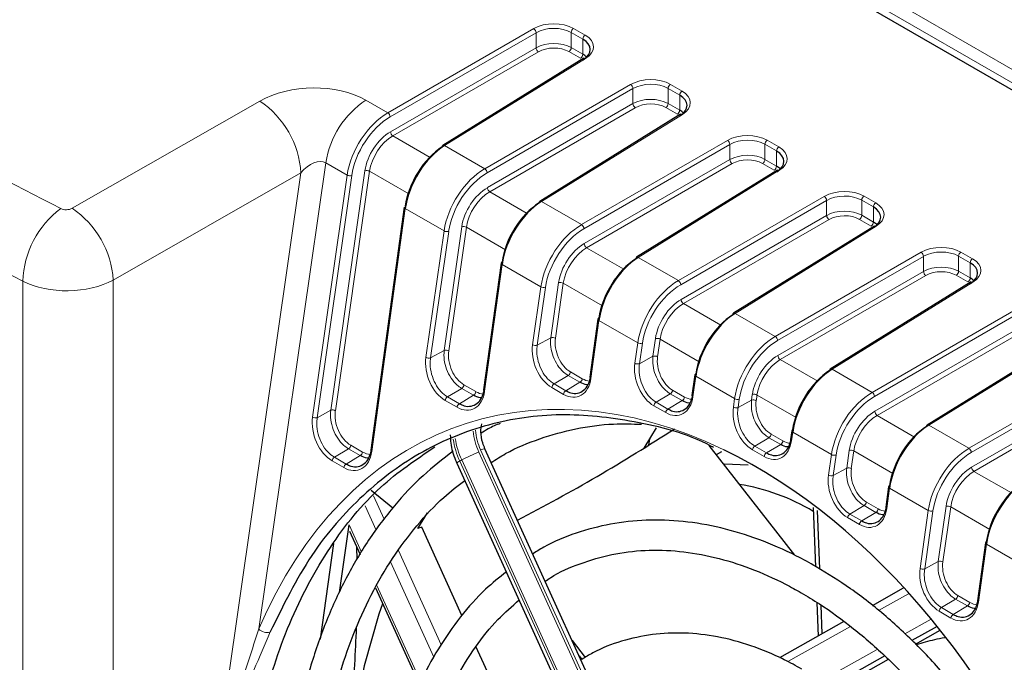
# Paper-space layout 'Blatt4' of a CAD drawing. Header units: millimetres. Extents: x 5 to 418, y 2 to 292.
# Tile 43 of 58: x 117 to 140, y 206 to 221. Entities that reach past the tile are written whole.
import ezdxf

# ---------------------------------------------------------------- set-up
doc = ezdxf.new("R2010")
doc.units = ezdxf.units.MM

psp = doc.layouts.new('Blatt4')

# ---------------------------------------------------------------- linework, layer by layer
at = {"color": 7, "linetype": 'Continuous', "lineweight": 18}
for p, q in [((129.687, 226.156), (151.96, 213.298)), ((151.821, 213.055), (129.407, 225.994)), ((125.669, 218.805), (129.163, 220.822)), ((129.22, 220.724), (125.726, 218.707)), ((129.22, 220.364), (129.22, 220.724)), ((130.061, 220.367), (130.061, 220.729)), ((130.339, 220.569), (130.061, 220.729)), ((130.117, 220.826), (130.394, 220.666)), ((130.339, 220.207), (130.339, 220.569)), ((125.733, 218.352), (129.22, 220.364)), ((129.277, 220.266), (125.79, 218.254)), ((130.283, 220.11), (130.005, 220.27)), ((130.061, 220.367), (130.339, 220.207)), ((130.403, 220.106), (127.029, 218.02)), ((127.989, 217.466), (131.483, 219.483)), ((131.539, 219.385), (128.045, 217.368)), ((131.539, 219.025), (131.539, 219.385)), ((132.38, 219.028), (132.38, 219.39)), ((132.658, 219.23), (132.38, 219.39)), ((132.436, 219.487), (132.714, 219.327)), ((118.108, 216.519), (122.602, 219.086)), ((125.143, 219.108), (125.669, 218.805)), ((132.658, 218.868), (132.658, 219.23)), ((128.053, 217.013), (131.539, 219.025)), ((131.596, 218.927), (128.109, 216.915)), ((132.603, 218.771), (132.325, 218.931)), ((132.38, 219.028), (132.658, 218.868)), ((132.722, 218.767), (129.348, 216.681)), ((125.79, 218.254), (126.687, 217.736)), ((130.308, 216.127), (133.802, 218.144)), ((134.755, 218.149), (135.033, 217.988)), ((127.029, 218.02), (127.989, 217.466)), ((133.859, 218.046), (130.365, 216.029)), ((133.859, 217.686), (133.859, 218.046)), ((134.7, 217.69), (134.7, 218.051)), ((134.977, 217.891), (134.7, 218.051)), ((134.977, 217.529), (134.977, 217.891)), ((130.372, 215.674), (133.859, 217.686)), ((134.7, 217.69), (134.977, 217.529)), ((124.185, 217.611), (122.58, 206.445)), ((124.696, 217.316), (124.185, 217.611)), ((124.301, 211.685), (125.121, 217.416)), ((125.232, 217.404), (124.413, 211.672)), ((126.169, 216.863), (125.232, 217.404)), ((133.915, 217.589), (130.429, 215.576)), ((135.041, 217.428), (131.667, 215.342)), ((134.922, 217.432), (134.644, 217.592)), ((123.587, 217.369), (119.093, 214.801)), ((121.474, 202.674), (123.587, 217.369)), ((123.867, 211.517), (124.696, 217.316)), ((124.807, 217.304), (123.978, 211.504)), ((128.109, 216.915), (129.006, 216.397)), ((129.348, 216.681), (130.308, 216.127)), ((132.627, 214.788), (136.121, 216.805)), ((136.178, 216.707), (132.684, 214.69)), ((136.178, 216.348), (136.178, 216.707)), ((137.019, 216.351), (137.019, 216.712)), ((137.297, 216.552), (137.019, 216.712)), ((137.075, 216.81), (137.352, 216.649)), ((126.087, 216.514), (125.286, 210.697)), ((127.015, 215.977), (126.087, 216.514)), ((137.297, 216.19), (137.297, 216.552)), ((132.691, 214.335), (136.178, 216.348)), ((136.234, 216.25), (132.748, 214.237)), ((137.241, 216.093), (136.963, 216.253)), ((137.019, 216.351), (137.297, 216.19)), ((126.582, 212.949), (127.015, 215.977)), ((127.017, 213.117), (127.44, 216.078)), ((127.552, 216.065), (127.128, 213.105)), ((128.489, 215.524), (127.552, 216.065)), ((137.361, 216.089), (133.986, 214.003)), ((127.127, 215.965), (126.694, 212.937)), ((130.429, 215.576), (131.325, 215.058)), ((131.667, 215.342), (132.627, 214.788)), ((134.947, 213.449), (138.441, 215.466)), ((138.497, 215.368), (135.003, 213.351)), ((138.497, 215.009), (138.497, 215.368)), ((139.338, 215.012), (139.338, 215.373)), ((139.616, 215.213), (139.338, 215.373)), ((139.394, 215.471), (139.672, 215.31)), ((128.406, 215.175), (127.988, 212.138)), ((129.335, 214.639), (128.406, 215.175)), ((139.616, 214.851), (139.616, 215.213)), ((119.093, 214.801), (119.093, 201.36)), ((135.011, 212.996), (138.497, 215.009)), ((138.554, 214.911), (135.067, 212.898)), ((139.56, 214.754), (139.283, 214.914)), ((139.338, 215.012), (139.616, 214.851)), ((116.928, 201.336), (116.928, 214.774)), ((129.136, 213.251), (129.335, 214.639)), ((129.446, 214.626), (129.248, 213.239)), ((129.571, 213.419), (129.76, 214.739)), ((129.871, 214.726), (129.682, 213.407)), ((130.808, 214.185), (129.871, 214.726)), ((139.68, 214.751), (136.306, 212.664)), ((132.748, 214.237), (133.645, 213.719)), ((137.266, 212.11), (140.76, 214.127)), ((133.986, 214.003), (134.947, 213.449)), ((140.817, 214.029), (137.322, 212.012)), ((130.725, 213.836), (130.534, 212.445)), ((131.654, 213.3), (130.725, 213.836)), ((137.33, 211.657), (140.817, 213.67)), ((129.248, 213.239), (129.571, 213.419)), ((132.018, 212.977), (132.079, 213.4)), ((132.19, 213.387), (132.13, 212.965)), ((133.127, 212.846), (132.19, 213.387)), ((140.873, 213.572), (137.387, 211.559)), ((141.999, 213.412), (138.625, 211.325)), ((131.584, 212.809), (131.654, 213.3)), ((131.765, 213.287), (131.695, 212.797)), ((126.694, 212.937), (127.017, 213.117)), ((131.695, 212.797), (132.018, 212.977)), ((135.067, 212.898), (135.964, 212.38)), ((139.585, 210.771), (143.079, 212.788)), ((143.136, 212.69), (139.642, 210.673)), ((129.65, 212.313), (129.989, 212.515)), ((130.271, 212.352), (129.989, 212.515)), ((130.043, 212.601), (130.326, 212.438)), ((133.045, 212.497), (132.977, 212.005)), ((133.973, 211.961), (133.045, 212.497)), ((136.306, 212.664), (137.266, 212.11)), ((127.099, 212.003), (127.438, 212.206)), ((127.721, 212.042), (127.438, 212.206)), ((127.493, 212.291), (127.776, 212.128)), ((129.878, 212.064), (129.595, 212.227)), ((129.65, 212.313), (129.933, 212.15)), ((129.933, 212.15), (130.271, 212.352)), ((139.649, 210.318), (143.136, 212.331)), ((143.192, 212.233), (139.706, 210.22)), ((127.099, 212.003), (127.382, 211.84)), ((127.382, 211.84), (127.721, 212.042)), ((132.095, 211.874), (132.434, 212.077)), ((132.717, 211.914), (132.434, 212.077)), ((132.489, 212.162), (132.772, 211.999)), ((134.379, 211.925), (134.398, 212.061)), ((134.51, 212.048), (134.49, 211.912)), ((135.447, 211.507), (134.51, 212.048)), ((127.327, 211.754), (127.044, 211.918)), ((132.324, 211.626), (132.041, 211.789)), ((132.095, 211.874), (132.378, 211.711)), ((132.378, 211.711), (132.717, 211.914)), ((133.944, 211.757), (133.973, 211.961)), ((134.084, 211.948), (134.055, 211.745)), ((134.055, 211.745), (134.379, 211.925)), ((123.978, 211.504), (124.301, 211.685)), ((137.387, 211.559), (138.283, 211.041)), ((138.625, 211.325), (139.585, 210.771)), ((134.455, 210.824), (134.794, 211.026)), ((135.077, 210.863), (134.794, 211.026)), ((134.849, 211.112), (135.132, 210.948)), ((135.364, 211.158), (135.336, 210.954)), ((136.292, 210.622), (135.364, 211.158)), ((124.783, 210.846), (125.066, 210.683)), ((134.455, 210.824), (134.738, 210.66)), ((134.738, 210.66), (135.077, 210.863)), ((124.389, 210.558), (124.728, 210.761)), ((124.389, 210.558), (124.672, 210.395)), ((124.672, 210.395), (125.011, 210.597)), ((125.011, 210.597), (124.728, 210.761)), ((127.85, 210.682), (132.715, 199.978)), ((132.771, 199.999), (127.892, 210.733)), ((134.683, 210.575), (134.4, 210.738)), ((136.222, 210.131), (136.292, 210.622)), ((136.404, 210.609), (136.334, 210.119)), ((136.657, 210.299), (136.718, 210.722)), ((136.829, 210.71), (136.768, 210.287)), ((137.766, 210.169), (136.829, 210.71)), ((124.617, 210.309), (124.334, 210.473)), ((127.439, 210.494), (127.392, 210.467)), ((127.392, 210.467), (132.257, 199.763)), ((132.304, 199.79), (127.439, 210.494)), ((136.334, 210.119), (136.657, 210.299)), ((139.706, 210.22), (140.603, 209.702)), ((125.328, 209.634), (125.584, 209.071)), ((137.683, 209.819), (137.615, 209.327)), ((138.612, 209.283), (137.683, 209.819)), ((125.391, 208.813), (125.127, 209.394)), ((136.734, 209.197), (137.073, 209.399)), ((137.356, 209.236), (137.073, 209.399)), ((137.128, 209.485), (137.41, 209.321)), ((138.848, 208.064), (139.037, 209.383)), ((139.148, 209.371), (138.959, 208.051)), ((140.085, 208.83), (139.148, 209.371)), ((136.734, 209.197), (137.017, 209.033)), ((137.017, 209.033), (137.356, 209.236)), ((138.413, 207.896), (138.612, 209.283)), ((138.723, 209.27), (138.525, 207.883)), ((124.742, 208.943), (125.041, 208.286)), ((136.962, 208.948), (136.679, 209.111)), ((140.003, 208.48), (139.811, 207.089)), ((140.931, 207.944), (140.003, 208.48)), ((125.924, 208.323), (126.949, 206.068)), ((126.774, 205.769), (125.736, 208.053)), ((138.525, 207.883), (138.848, 208.064)), ((125.405, 207.484), (126.457, 205.17)), ((138.139, 207.289), (137.42, 206.885)), ((138.927, 206.957), (139.266, 207.16)), ((139.549, 206.996), (139.266, 207.16)), ((139.321, 207.245), (139.603, 207.082)), ((139.155, 206.708), (138.872, 206.872)), ((138.927, 206.957), (139.21, 206.794)), ((139.21, 206.794), (139.549, 206.996)), ((138.047, 206.326), (138.683, 206.684)), ((136.748, 206.507), (135.248, 205.664)), ((136.032, 205.193), (137.39, 205.957))]:
    psp.add_line(p, q, dxfattribs=at)
at = {"color": 7, "linetype": 'Continuous', "lineweight": 25}
for p, q in [((154.802, 211.162), (129.258, 225.908)), ((130.362, 220.11), (126.987, 218.023)), ((132.681, 218.771), (129.307, 216.684)), ((135, 217.432), (131.626, 215.345)), ((126.063, 216.545), (125.262, 210.729)), ((137.32, 216.093), (133.945, 214.006)), ((128.382, 215.206), (127.964, 212.17)), ((139.639, 214.754), (136.265, 212.668)), ((130.702, 213.867), (130.51, 212.476)), ((141.958, 213.415), (138.584, 211.329)), ((133.021, 212.529), (132.953, 212.037)), ((135.34, 211.19), (135.312, 210.985)), ((131.934, 210.995), (131.912, 210.844)), ((133.357, 210.838), (135.404, 208.214)), ((132.874, 200.026), (127.996, 210.76)), ((133.661, 210.689), (133.532, 210.614)), ((127.324, 210.418), (132.189, 199.714)), ((137.66, 209.851), (137.592, 209.359)), ((125.786, 209.339), (125.27, 209.761)), ((126.613, 209.223), (126.384, 208.849)), ((135.854, 209.356), (135.91, 207.93)), ((135.952, 209.281), (136.006, 207.886)), ((124.512, 207.315), (124.742, 208.943)), ((124.754, 208.791), (125.009, 208.231)), ((126.482, 208.886), (126.384, 208.849)), ((127.444, 206.77), (126.482, 208.886)), ((124.372, 208.491), (124.048, 206.2)), ((139.979, 208.512), (139.787, 207.121)), ((124.936, 208.108), (124.929, 208.405)), ((125.373, 207.429), (126.426, 205.111)), ((138.012, 207.421), (137.269, 207.003)), ((135.943, 207.083), (135.974, 206.275)), ((136.04, 207.019), (136.066, 206.327)), ((136.59, 206.621), (135.051, 205.756)), ((138.823, 206.508), (138.217, 206.167)), ((138.305, 206.084), (138.892, 206.415)), ((130.082, 206.17), (130.399, 205.763)), ((128.663, 204.087), (127.781, 206.027)), ((130.248, 205.805), (130.318, 205.714)), ((137.567, 205.802), (136.231, 205.051)), ((136.335, 204.977), (137.655, 205.719))]:
    psp.add_line(p, q, dxfattribs=at)
at = {"color": 7, "linetype": 'Continuous', "lineweight": 18, "flags": 128}
for points in [[(126.087, 216.514), (126.077, 216.52), (126.069, 216.527), (126.065, 216.535), (126.063, 216.542), (126.063, 216.545)], [(128.406, 215.175), (128.396, 215.181), (128.389, 215.188), (128.384, 215.196), (128.382, 215.203), (128.382, 215.206)], [(130.725, 213.836), (130.715, 213.842), (130.708, 213.85), (130.703, 213.857), (130.702, 213.864), (130.702, 213.867)], [(130.534, 212.445), (130.524, 212.451), (130.516, 212.459), (130.512, 212.466), (130.51, 212.473), (130.51, 212.476)], [(133.045, 212.497), (133.035, 212.503), (133.027, 212.511), (133.023, 212.518), (133.021, 212.526), (133.021, 212.529)], [(127.988, 212.138), (127.978, 212.145), (127.971, 212.152), (127.966, 212.159), (127.964, 212.167), (127.964, 212.17)], [(132.977, 212.005), (132.967, 212.011), (132.96, 212.019), (132.955, 212.026), (132.953, 212.034), (132.953, 212.037)], [(135.364, 211.158), (135.354, 211.165), (135.347, 211.172), (135.342, 211.179), (135.34, 211.187), (135.34, 211.19)], [(135.336, 210.954), (135.326, 210.96), (135.318, 210.967), (135.314, 210.975), (135.312, 210.982), (135.312, 210.985)], [(125.286, 210.697), (125.276, 210.704), (125.269, 210.711), (125.264, 210.719), (125.262, 210.726), (125.262, 210.729)], [(137.683, 209.819), (137.673, 209.826), (137.666, 209.833), (137.661, 209.84), (137.659, 209.848), (137.66, 209.851)], [(137.615, 209.327), (137.606, 209.334), (137.598, 209.341), (137.594, 209.348), (137.592, 209.356), (137.592, 209.359)], [(140.003, 208.48), (139.993, 208.487), (139.985, 208.494), (139.981, 208.501), (139.979, 208.509), (139.979, 208.512)], [(139.811, 207.089), (139.801, 207.096), (139.794, 207.103), (139.789, 207.11), (139.787, 207.118), (139.787, 207.121)]]:
    psp.add_lwpolyline(points, dxfattribs=at)
at = {"color": 7, "linetype": 'Continuous', "lineweight": 25, "flags": 128}
for points in [[(131.808, 210.779), (131.83, 210.818), (132.101, 211.265)], [(134.299, 210.367), (133.729, 210.388), (133.709, 210.386)], [(125.546, 207.048), (125.457, 206.796), (125.103, 205.565), (124.855, 204.258), (124.713, 202.889), (124.68, 201.47), (124.756, 200.017), (124.94, 198.541), (125.231, 197.06), (125.625, 195.586), (126.119, 194.134), (126.417, 193.383)]]:
    psp.add_lwpolyline(points, dxfattribs=at)
at = {"color": 7, "linetype": 'Continuous', "lineweight": 18}
for centre, radius, start, end in [((129.093, 220.716), 0.127, 3.5222, 56.4778), ((130.184, 220.723), 0.123, 123.2297, 177.3477), ((130.462, 220.563), 0.123, 123.2297, 177.3477), ((129.347, 220.372), 0.127, 183.5222, 236.4778), ((129.938, 220.373), 0.123, 303.2297, 357.3477), ((130.216, 220.213), 0.123, 303.2297, 357.3477), ((130.379, 220.075), 0.039, 53.4892, 117.3259), ((131.413, 219.377), 0.127, 3.5222, 56.4778), ((132.503, 219.384), 0.123, 123.2297, 177.3477), ((132.781, 219.224), 0.123, 123.2297, 177.3477), ((121.36, 217.233), 2.231, 3.4874, 56.1627), ((126.358, 217.277), 2.198, 123.5482, 171.2483), ((125.599, 218.699), 0.127, 3.5222, 56.4778), ((131.666, 219.033), 0.127, 183.5222, 236.4778), ((132.257, 219.034), 0.123, 303.2297, 357.3477), ((132.535, 218.874), 0.123, 303.2297, 357.3477), ((132.699, 218.736), 0.039, 53.4892, 117.3259), ((125.86, 218.359), 0.127, 183.5222, 236.4778), ((133.732, 218.038), 0.127, 3.5222, 56.4778), ((134.823, 218.045), 0.123, 123.2297, 177.3477), ((127.005, 217.989), 0.039, 53.4892, 117.3259), ((135.101, 217.885), 0.123, 123.2297, 177.3477), ((133.985, 217.694), 0.127, 183.5222, 236.4778), ((134.577, 217.695), 0.123, 303.2297, 357.3477), ((125.162, 217.275), 0.147, 61.3146, 105.9647), ((127.919, 217.36), 0.127, 3.5222, 56.4778), ((134.854, 217.535), 0.123, 303.2297, 357.3477), ((135.018, 217.397), 0.039, 53.4892, 117.3259), ((124.767, 217.446), 0.147, 241.3146, 285.9647), ((128.179, 217.02), 0.127, 183.5222, 236.4778), ((129.325, 216.65), 0.039, 53.4892, 117.3259), ((136.051, 216.699), 0.127, 3.5222, 56.4778), ((137.142, 216.707), 0.123, 123.2297, 177.3477), ((119.21, 214.688), 2.283, 126.9444, 177.846), ((116.866, 214.666), 2.231, 3.4874, 56.1627), ((137.42, 216.546), 0.123, 123.2297, 177.3477), ((136.305, 216.355), 0.127, 183.5222, 236.4778), ((136.896, 216.356), 0.123, 303.2297, 357.3477), ((127.086, 216.107), 0.147, 241.3146, 285.9647), ((127.481, 215.936), 0.147, 61.3146, 105.9647), ((130.238, 216.021), 0.127, 3.5222, 56.4778), ((137.174, 216.196), 0.123, 303.2297, 357.3477), ((137.337, 216.058), 0.039, 53.4892, 117.3259), ((130.499, 215.682), 0.127, 183.5222, 236.4778), ((131.644, 215.311), 0.039, 53.4892, 117.3259), ((138.371, 215.36), 0.127, 3.5222, 56.4778), ((139.461, 215.368), 0.123, 123.2297, 177.3477), ((139.739, 215.207), 0.123, 123.2297, 177.3477), ((138.624, 215.016), 0.127, 183.5222, 236.4778), ((139.215, 215.017), 0.123, 303.2297, 357.3477), ((139.493, 214.857), 0.123, 303.2297, 357.3477), ((129.405, 214.768), 0.147, 241.3146, 285.9647), ((129.8, 214.597), 0.147, 61.3146, 105.9647), ((132.557, 214.682), 0.127, 3.5222, 56.4778), ((139.657, 214.719), 0.039, 53.4892, 117.3259), ((132.818, 214.343), 0.127, 183.5222, 236.4778), ((133.963, 213.972), 0.039, 53.4892, 117.3259), ((129.612, 213.278), 0.147, 61.3146, 105.9647), ((132.119, 213.258), 0.147, 61.3146, 105.9647), ((134.877, 213.343), 0.127, 3.5222, 56.4778), ((129.207, 213.381), 0.147, 241.3146, 285.9647), ((131.725, 213.429), 0.147, 241.3146, 285.9647), ((126.653, 213.079), 0.147, 241.3146, 285.9647), ((127.058, 212.975), 0.147, 61.3146, 105.9647), ((132.059, 212.835), 0.147, 61.3146, 105.9647), ((135.137, 213.004), 0.127, 183.5222, 236.4778), ((131.654, 212.938), 0.147, 241.3146, 285.9647), ((136.283, 212.633), 0.039, 53.4892, 117.3259), ((129.919, 212.62), 0.126, 303.5482, 351.2483), ((130.202, 212.457), 0.126, 303.5482, 351.2483), ((127.369, 212.31), 0.126, 303.5482, 351.2483), ((129.719, 212.208), 0.126, 123.5482, 171.2483), ((127.168, 211.899), 0.126, 123.5482, 171.2483), ((127.651, 212.147), 0.126, 303.5482, 351.2483), ((130.002, 212.045), 0.126, 123.5482, 171.2483), ((132.365, 212.182), 0.126, 303.5482, 351.2483), ((132.648, 212.018), 0.126, 303.5482, 351.2483), ((134.439, 211.919), 0.147, 61.3146, 105.9647), ((137.196, 212.004), 0.127, 3.5222, 56.4778), ((127.451, 211.735), 0.126, 123.5482, 171.2483), ((132.165, 211.77), 0.126, 123.5482, 171.2483), ((134.015, 211.886), 0.147, 241.3146, 285.9647), ((134.044, 212.09), 0.147, 241.3146, 285.9647), ((134.419, 211.783), 0.147, 61.3146, 105.9647), ((123.937, 211.646), 0.147, 241.3146, 285.9647), ((124.342, 211.543), 0.147, 61.3146, 105.9647), ((132.448, 211.606), 0.126, 123.5482, 171.2483), ((137.457, 211.665), 0.127, 183.5222, 236.4778), ((138.602, 211.294), 0.039, 53.4892, 117.3259), ((129.303, 211.351), 1.6, 186.0342, 204.7148), ((129.149, 211.314), 1.384, 184.4245, 204.798), ((134.725, 211.131), 0.126, 303.5482, 351.2483), ((124.659, 210.865), 0.126, 303.5482, 351.2483), ((129.241, 211.314), 2.033, 189.2701, 204.6135), ((129.289, 211.341), 2.034, 189.4289, 204.6111), ((134.525, 210.719), 0.126, 123.5482, 171.2483), ((135.007, 210.968), 0.126, 303.5482, 351.2483), ((124.459, 210.454), 0.126, 123.5482, 171.2483), ((124.941, 210.702), 0.126, 303.5482, 351.2483), ((129.059, 207.508), 3.397, 110.8453, 118.4749), ((127.996, 210.547), 0.213, 89.9996, 118.9703), ((134.807, 210.556), 0.126, 123.5482, 171.2483), ((136.363, 210.751), 0.147, 241.3146, 285.9647), ((136.758, 210.58), 0.147, 61.3146, 105.9647), ((139.515, 210.665), 0.127, 3.5222, 56.4778), ((124.741, 210.29), 0.126, 123.5482, 171.2483), ((127.445, 210.323), 0.154, 109.8706, 141.8219), ((139.776, 210.326), 0.127, 183.5222, 236.4778), ((136.293, 210.261), 0.147, 241.3146, 285.9647), ((136.698, 210.157), 0.147, 61.3146, 105.9647), ((137.003, 209.504), 0.126, 303.5482, 351.2483), ((139.077, 209.241), 0.147, 61.3146, 105.9647), ((136.803, 209.092), 0.126, 123.5482, 171.2483), ((137.286, 209.34), 0.126, 303.5482, 351.2483), ((138.683, 209.412), 0.147, 241.3146, 285.9647), ((137.086, 208.929), 0.126, 123.5482, 171.2483), ((138.889, 207.922), 0.147, 61.3146, 105.9647), ((138.484, 208.025), 0.147, 241.3146, 285.9647), ((139.196, 207.264), 0.126, 303.5482, 351.2483), ((139.479, 207.101), 0.126, 303.5482, 351.2483), ((138.996, 206.852), 0.126, 123.5482, 171.2483), ((139.279, 206.689), 0.126, 123.5482, 171.2483), ((122.779, 206.642), 0.28, 224.7472, 285.262)]:
    psp.add_arc(centre, radius, start, end, dxfattribs=at)
at = {"color": 7, "linetype": 'Continuous', "lineweight": 25}
for centre, radius, start, end in [((127.011, 217.992), 0.0395, 127.033, 186.4015), ((129.331, 216.653), 0.0395, 127.033, 186.4015), ((131.65, 215.314), 0.0395, 127.033, 186.4015), ((128.411, 215.199), 0.0295, 103.4117, 165.1576), ((130.73, 213.86), 0.0295, 103.4117, 165.1576), ((133.969, 213.975), 0.0395, 127.033, 186.4015), ((133.05, 212.521), 0.0295, 103.4117, 165.1576), ((136.288, 212.636), 0.0395, 127.033, 186.4015), ((138.608, 211.297), 0.0395, 127.033, 186.4015), ((108.201, 248.73), 44.695, 297.4044, 302.9897), ((135.369, 211.182), 0.0295, 103.4117, 165.1576), ((133.283, 204.952), 5.02, 59.1375, 80.8299), ((137.688, 209.843), 0.0295, 103.4117, 165.1576), ((140.008, 208.504), 0.0295, 103.4117, 165.1576)]:
    psp.add_arc(centre, radius, start, end, dxfattribs=at)
at = {"color": 7, "linetype": 'Continuous', "lineweight": 18}
for centre, major_axis, ratio, start_param, end_param in [((129.636, 220.539), (0.68, 0.01), 0.587275, 0.776363, 2.329706), ((129.637, 220.474), (0.6, 0.01), 0.588592, 0.775111, 2.328454), ((129.637, 220.115), (0.6, 0.008), 0.585954, 0.777604, 2.330947), ((129.914, 220.379), (0.68, 0.01), 0.587275, 5.506205, 7.059548), ((129.638, 220.05), (0.52, 0.008), 0.587275, 0.776363, 2.329706), ((123.846, 218.334), (1.817, 0.058), 0.586428, 0.757176, 2.305628), ((131.955, 219.2), (0.68, 0.01), 0.587275, 0.776363, 2.329706), ((131.956, 219.135), (0.6, 0.01), 0.588592, 0.775111, 2.328454), ((132.233, 219.04), (0.68, 0.01), 0.587275, 5.506205, 7.059548), ((131.956, 218.776), (0.6, 0.008), 0.585954, 0.777604, 2.330947), ((131.957, 218.711), (0.52, 0.008), 0.587275, 0.776363, 2.329706), ((125.687, 217.671), (0.717, 1.202), 0.586803, 0.811274, 2.190084), ((125.742, 217.638), (0.678, 1.133), 0.587369, 0.811807, 2.190617), ((125.744, 217.639), (0.452, 0.755), 0.587369, 0.811807, 2.190617), ((125.8, 217.606), (0.412, 0.686), 0.588357, 0.812745, 2.191555), ((134.274, 217.861), (0.68, 0.01), 0.587275, 0.776363, 2.329706), ((134.275, 217.797), (0.6, 0.01), 0.588592, 0.775111, 2.328454), ((134.552, 217.701), (0.68, 0.01), 0.587275, 5.506205, 7.059548), ((123.863, 217.201), (0.362, 0.38), 0.606116, 0.15433, 1.702781), ((134.275, 217.437), (0.6, 0.008), 0.585954, 0.777604, 2.330947), ((134.276, 217.372), (0.52, 0.008), 0.587275, 0.776363, 2.329706), ((128.006, 216.332), (0.717, 1.202), 0.586803, 0.811274, 2.190084), ((128.062, 216.299), (0.678, 1.133), 0.587369, 0.811807, 2.190617), ((128.064, 216.3), (0.452, 0.755), 0.587369, 0.811807, 2.190617), ((128.119, 216.267), (0.412, 0.686), 0.588357, 0.812745, 2.191555), ((136.594, 216.522), (0.68, 0.01), 0.587275, 0.776363, 2.329706), ((136.595, 216.458), (0.6, 0.01), 0.588592, 0.775111, 2.328454), ((117.97, 216.602), (0.2, 0.003), 0.587275, 3.980123, 5.466063), ((136.595, 216.098), (0.6, 0.008), 0.585954, 0.777604, 2.330947), ((136.871, 216.362), (0.68, 0.01), 0.587275, 5.506205, 7.059548), ((136.596, 216.034), (0.52, 0.008), 0.587275, 0.776363, 2.329706), ((130.326, 214.994), (0.717, 1.202), 0.586803, 0.811274, 2.190084), ((130.381, 214.96), (0.678, 1.133), 0.587369, 0.811807, 2.190617), ((130.383, 214.961), (0.452, 0.755), 0.587369, 0.811807, 2.190617), ((130.439, 214.928), (0.412, 0.686), 0.588357, 0.812745, 2.191555), ((138.913, 215.183), (0.68, 0.01), 0.587275, 0.776363, 2.329706), ((138.914, 215.119), (0.6, 0.01), 0.588592, 0.775111, 2.328454), ((139.191, 215.023), (0.68, 0.01), 0.587275, 5.506205, 7.059548), ((138.914, 214.759), (0.6, 0.008), 0.585954, 0.777604, 2.330947), ((138.915, 214.695), (0.52, 0.008), 0.587275, 0.776363, 2.329706), ((117.987, 215.469), (1.6, 0.003), 0.578546, 3.988062, 5.474002), ((132.645, 213.655), (0.717, 1.202), 0.586803, 0.811274, 2.190084), ((132.7, 213.621), (0.678, 1.133), 0.587369, 0.811807, 2.190617), ((132.702, 213.623), (0.452, 0.755), 0.587369, 0.811807, 2.190617), ((132.758, 213.589), (0.412, 0.686), 0.588357, 0.812745, 2.191555), ((130.121, 213.152), (-0.209, 0.59), 0.666549, 0.905769, 2.479643), ((134.964, 212.316), (0.717, 1.202), 0.586803, 0.811274, 2.190084), ((129.693, 212.928), (-0.265, 0.75), 0.666549, 0.905769, 2.479643), ((135.02, 212.283), (0.678, 1.133), 0.587369, 0.811807, 2.190617), ((132.565, 196.569), (-5.205, 14.733), 0.666548, 5.691905, 6.911823), ((127.143, 212.623), (-0.267, 0.756), 0.666549, 0.905769, 2.479643), ((127.571, 212.848), (-0.211, 0.596), 0.666549, 0.905769, 2.479643), ((132.566, 212.711), (-0.208, 0.587), 0.666549, 0.905769, 2.479643), ((135.022, 212.284), (0.452, 0.755), 0.587369, 0.811807, 2.190617), ((132.139, 212.486), (-0.264, 0.747), 0.666549, 0.905769, 2.479643), ((135.077, 212.25), (0.412, 0.686), 0.588357, 0.812745, 2.191555), ((129.976, 212.764), (-0.265, 0.75), 0.666549, 2.479643, 4.053517), ((130.404, 212.989), (-0.209, 0.59), 0.666549, 2.479643, 2.875899), ((127.426, 212.46), (-0.267, 0.756), 0.666549, 2.479643, 4.053517), ((127.854, 212.684), (-0.211, 0.596), 0.666549, 2.479643, 2.880238), ((132.421, 212.323), (-0.264, 0.747), 0.666549, 2.479643, 4.053517), ((132.849, 212.548), (-0.208, 0.587), 0.666549, 2.479643, 2.87349), ((137.283, 210.977), (0.717, 1.202), 0.586803, 0.811274, 2.190084), ((137.339, 210.944), (0.678, 1.133), 0.587369, 0.811807, 2.190617), ((134.498, 211.435), (-0.264, 0.746), 0.666549, 0.905769, 2.479643), ((134.926, 211.659), (-0.207, 0.587), 0.666549, 0.905769, 2.479643), ((124.435, 211.187), (-0.27, 0.765), 0.666549, 0.905769, 2.479643), ((124.862, 211.411), (-0.214, 0.605), 0.666549, 0.905769, 2.479643), ((137.341, 210.945), (0.452, 0.755), 0.587369, 0.811807, 2.190617), ((137.397, 210.912), (0.412, 0.686), 0.588357, 0.812745, 2.191555), ((134.781, 211.271), (-0.264, 0.746), 0.666549, 2.479643, 4.053517), ((135.208, 211.496), (-0.207, 0.587), 0.666549, 2.479643, 2.872714), ((124.717, 211.023), (-0.27, 0.765), 0.666549, 2.479643, 4.053517), ((125.145, 211.248), (-0.214, 0.605), 0.666549, 2.479643, 2.887366), ((139.603, 209.638), (0.717, 1.202), 0.586803, 0.811274, 2.190084), ((139.658, 209.605), (0.678, 1.133), 0.587369, 0.811807, 2.190617), ((139.66, 209.606), (0.452, 0.755), 0.587369, 0.811807, 2.190617), ((136.777, 209.809), (-0.264, 0.747), 0.666549, 0.905769, 2.479643), ((137.205, 210.033), (-0.208, 0.587), 0.666549, 0.905769, 2.479643), ((139.716, 209.573), (0.412, 0.686), 0.588357, 0.812745, 2.191555), ((137.06, 209.645), (-0.264, 0.747), 0.666549, 2.479643, 4.053517), ((137.487, 209.87), (-0.208, 0.587), 0.666549, 2.479643, 2.87349), ((139.398, 207.796), (-0.209, 0.59), 0.666549, 0.905769, 2.479643), ((138.971, 207.572), (-0.265, 0.75), 0.666549, 0.905769, 2.479643), ((139.253, 207.409), (-0.265, 0.75), 0.666549, 2.479643, 4.053517), ((139.681, 207.633), (-0.209, 0.59), 0.666549, 2.479643, 2.875899)]:
    psp.add_ellipse(centre, major_axis=major_axis, ratio=ratio, start_param=start_param, end_param=end_param, dxfattribs=at)
at = {"color": 7, "linetype": 'Continuous', "lineweight": 25}
for centre, major_axis, ratio, start_param, end_param in [((129.915, 220.314), (0.6, 0.01), 0.588592, 5.504953, 7.058296), ((129.915, 219.955), (0.6, 0.008), 0.585954, 0.529454, 0.777604), ((132.234, 218.975), (0.6, 0.01), 0.588592, 5.504953, 7.058296), ((132.234, 218.616), (0.6, 0.008), 0.585954, 0.529454, 0.777604), ((126.988, 216.919), (0.643, 1.153), 0.567218, 0.794343, 2.173153), ((127.046, 216.887), (0.683, 1.222), 0.567804, 0.794809, 2.173619), ((134.553, 217.636), (0.6, 0.01), 0.588592, 5.504953, 7.058296), ((134.553, 217.277), (0.6, 0.008), 0.585954, 0.529454, 0.777604), ((129.365, 215.548), (0.683, 1.222), 0.567804, 0.794809, 2.173619), ((129.307, 215.58), (0.643, 1.153), 0.567218, 0.794343, 2.173153), ((136.872, 216.297), (0.6, 0.01), 0.588592, 5.504953, 7.058296), ((136.872, 215.938), (0.6, 0.008), 0.585954, 0.529454, 0.777604), ((131.627, 214.241), (0.643, 1.153), 0.567218, 0.794343, 2.173153), ((131.684, 214.209), (0.683, 1.222), 0.567804, 0.794809, 2.173619), ((139.192, 214.958), (0.6, 0.01), 0.588592, 5.504953, 7.058296), ((139.192, 214.599), (0.6, 0.008), 0.585954, 0.529454, 0.777604), ((133.946, 212.902), (0.643, 1.153), 0.567218, 0.794343, 2.173153), ((134.003, 212.87), (0.683, 1.222), 0.567804, 0.794809, 2.173619), ((136.265, 211.564), (0.643, 1.153), 0.567218, 0.794343, 2.173153), ((136.323, 211.531), (0.683, 1.222), 0.567804, 0.794809, 2.173619), ((138.585, 210.225), (0.643, 1.153), 0.567218, 0.794343, 2.173153), ((138.642, 210.193), (0.683, 1.222), 0.567804, 0.794809, 2.173619), ((132.565, 196.569), (-5.205, 14.733), 0.666548, 3.779944, 5.691905), ((140.904, 208.886), (0.643, 1.153), 0.567218, 0.794343, 2.173153), ((140.961, 208.854), (0.683, 1.222), 0.567804, 0.794809, 2.173619)]:
    psp.add_ellipse(centre, major_axis=major_axis, ratio=ratio, start_param=start_param, end_param=end_param, dxfattribs=at)
at = {"color": 7, "linetype": 'Continuous', "lineweight": 18}
for points, knots in [([(81.826, 237.381), (84.9, 235.392), (90.04, 232.065), (97.55, 227.568), (104.154, 223.784), (110.903, 220.088), (115.526, 217.705), (117.838, 216.513)], [0, 0, 0, 0, 0.271012, 0.453209, 0.635506, 0.817703, 1, 1, 1, 1]), ([(116.928, 214.774), (114.61, 215.969), (109.971, 218.361), (103.199, 222.07), (96.571, 225.867), (89.034, 230.38), (83.875, 233.719), (80.79, 235.716)], [0, 0, 0, 0, 0.182198, 0.364496, 0.546692, 0.728987, 1, 1, 1, 1]), ([(129.989, 212.515), (129.951, 212.54), (129.859, 212.602), (129.729, 212.758), (129.623, 212.968), (129.561, 213.202), (129.568, 213.346), (129.571, 213.419)], [0, 0, 0, 0, 0.145927, 0.357298, 0.568904, 0.782749, 1, 1, 1, 1]), ([(129.248, 213.239), (129.243, 213.19), (129.23, 213.068), (129.263, 212.851), (129.354, 212.622), (129.488, 212.428), (129.597, 212.35), (129.65, 212.313)], [0, 0, 0, 0, 0.143642, 0.362674, 0.581279, 0.796267, 1, 1, 1, 1]), ([(126.694, 212.937), (126.689, 212.888), (126.676, 212.765), (126.709, 212.547), (126.8, 212.316), (126.935, 212.12), (127.045, 212.041), (127.099, 212.003)], [0, 0, 0, 0, 0.142487, 0.361533, 0.580149, 0.795159, 1, 1, 1, 1]), ([(127.438, 212.206), (127.4, 212.231), (127.308, 212.293), (127.177, 212.449), (127.07, 212.661), (127.007, 212.897), (127.014, 213.043), (127.017, 213.117)], [0, 0, 0, 0, 0.144733, 0.356086, 0.567678, 0.781509, 1, 1, 1, 1]), ([(132.434, 212.077), (132.397, 212.102), (132.305, 212.164), (132.176, 212.319), (132.07, 212.529), (132.008, 212.761), (132.015, 212.905), (132.018, 212.977)], [0, 0, 0, 0, 0.146587, 0.357969, 0.569583, 0.783436, 1, 1, 1, 1]), ([(131.695, 212.797), (131.69, 212.748), (131.678, 212.625), (131.711, 212.41), (131.801, 212.182), (131.934, 211.989), (132.043, 211.912), (132.095, 211.874)], [0, 0, 0, 0, 0.144282, 0.363304, 0.581904, 0.79688, 1, 1, 1, 1]), ([(134.055, 211.745), (134.05, 211.696), (134.038, 211.574), (134.071, 211.358), (134.161, 211.13), (134.294, 210.938), (134.403, 210.861), (134.455, 210.824)], [0, 0, 0, 0, 0.1444874, 0.3635072, 0.5821052, 0.7970772, 1, 1, 1, 1]), ([(134.794, 211.026), (134.756, 211.051), (134.665, 211.113), (134.536, 211.268), (134.43, 211.478), (134.369, 211.709), (134.375, 211.853), (134.379, 211.925)], [0, 0, 0, 0, 0.1468, 0.358185, 0.569801, 0.783657, 1, 1, 1, 1]), ([(123.978, 211.504), (123.973, 211.456), (123.96, 211.331), (123.993, 211.112), (124.085, 210.877), (124.222, 210.677), (124.334, 210.597), (124.389, 210.558)], [0, 0, 0, 0, 0.140577, 0.359649, 0.578281, 0.793328, 1, 1, 1, 1]), ([(124.728, 210.761), (124.69, 210.786), (124.597, 210.848), (124.465, 211.006), (124.355, 211.22), (124.291, 211.46), (124.298, 211.609), (124.301, 211.685)], [0, 0, 0, 0, 0.142762, 0.354084, 0.565653, 0.779461, 1, 1, 1, 1]), ([(136.334, 210.119), (136.329, 210.07), (136.316, 209.948), (136.349, 209.732), (136.44, 209.504), (136.573, 209.311), (136.681, 209.234), (136.734, 209.197)], [0, 0, 0, 0, 0.144282, 0.363304, 0.581904, 0.79688, 1, 1, 1, 1]), ([(137.073, 209.399), (137.035, 209.424), (136.943, 209.486), (136.814, 209.641), (136.708, 209.851), (136.647, 210.083), (136.654, 210.227), (136.657, 210.299)], [0, 0, 0, 0, 0.146587, 0.357969, 0.569583, 0.783436, 1, 1, 1, 1]), ([(139.266, 207.16), (139.228, 207.185), (139.136, 207.246), (139.006, 207.402), (138.9, 207.613), (138.838, 207.846), (138.845, 207.991), (138.848, 208.064)], [0, 0, 0, 0, 0.145927, 0.357298, 0.568904, 0.782749, 1, 1, 1, 1]), ([(138.525, 207.883), (138.52, 207.835), (138.507, 207.712), (138.54, 207.496), (138.631, 207.266), (138.765, 207.072), (138.874, 206.995), (138.927, 206.957)], [0, 0, 0, 0, 0.1436423, 0.3626735, 0.5812789, 0.7962671, 1, 1, 1, 1]), ([(121.474, 202.674), (121.475, 202.679), (121.591, 203.166), (121.844, 204.123), (122.233, 205.382), (122.477, 206.13), (122.58, 206.445)], [0, 0, 0, 0, 0.003605, 0.367474, 0.732976, 1, 1, 1, 1]), ([(122.852, 206.373), (122.723, 206.073), (122.42, 205.368), (121.929, 204.13), (121.616, 203.173), (121.475, 202.679), (121.474, 202.674)], [0, 0, 0, 0, 0.267972, 0.630132, 0.996418, 1, 1, 1, 1])]:
    psp.add_open_spline(points, degree=3, knots=knots, dxfattribs=at)
at = {"color": 7, "linetype": 'Continuous', "lineweight": 25}
for points, knots in [([(129.933, 212.15), (129.971, 212.131), (130.066, 212.085), (130.218, 212.081), (130.364, 212.15), (130.474, 212.278), (130.505, 212.401), (130.519, 212.457)], [0, 0, 0, 0, 0.150625, 0.370272, 0.590305, 0.81396, 1, 1, 1, 1]), ([(130.467, 212.296), (130.456, 212.294), (130.394, 212.286), (130.327, 212.323), (130.271, 212.352)], [0, 0, 0, 0, 0.183236, 1, 1, 1, 1]), ([(127.382, 211.84), (127.42, 211.821), (127.516, 211.775), (127.668, 211.77), (127.816, 211.84), (127.928, 211.969), (127.959, 212.093), (127.973, 212.15)], [0, 0, 0, 0, 0.149355, 0.368908, 0.588852, 0.812404, 1, 1, 1, 1]), ([(127.92, 211.986), (127.908, 211.984), (127.846, 211.976), (127.777, 212.013), (127.721, 212.042)], [0, 0, 0, 0, 0.185664, 1, 1, 1, 1]), ([(132.378, 211.711), (132.417, 211.692), (132.511, 211.647), (132.663, 211.643), (132.809, 211.712), (132.925, 211.851), (132.958, 211.988), (132.975, 212.058)], [0, 0, 0, 0, 0.144381, 0.353996, 0.563974, 0.777417, 1, 1, 1, 1]), ([(132.911, 211.858), (132.9, 211.856), (132.839, 211.849), (132.772, 211.884), (132.717, 211.914)], [0, 0, 0, 0, 0.1818723, 1, 1, 1, 1]), ([(133.47, 210.791), (133.454, 210.8), (132.827, 211.139), (131.581, 211.441), (129.779, 211.648), (128.07, 211.397), (126.472, 210.749), (125.043, 209.696), (123.782, 208.259), (123.165, 207.008), (122.852, 206.373)], [0, 0, 0, 0, 0.0038494, 0.1455449, 0.282987, 0.4243563, 0.5629056, 0.7053642, 0.850494, 1, 1, 1, 1]), ([(127.996, 210.76), (127.977, 210.807), (127.922, 210.941), (127.886, 211.158), (127.907, 211.294), (127.917, 211.356)], [0, 0, 0, 0, 0.2243796, 0.644142, 1, 1, 1, 1]), ([(128.361, 211.368), (128.263, 211.328), (128.104, 211.264), (127.959, 211.168), (127.903, 211.132)], [0, 0, 0, 0, 0.617058, 1, 1, 1, 1]), ([(128.144, 210.432), (128.259, 210.505), (128.628, 210.74), (129.306, 211.016), (130.169, 211.255), (130.985, 211.371), (131.522, 211.355), (131.746, 211.349)], [0, 0, 0, 0, 0.1077485, 0.3473673, 0.5875155, 0.8276381, 1, 1, 1, 1]), ([(127.166, 211.091), (127.167, 211.026), (127.17, 210.825), (127.246, 210.595), (127.314, 210.441), (127.324, 210.418)], [0, 0, 0, 0, 0.290358, 0.893384, 1, 1, 1, 1]), ([(131.273, 183.332), (131.216, 183.365), (130.933, 183.53), (130.204, 184), (129.1, 184.856), (127.715, 186.201), (126.307, 187.93), (124.98, 190.043), (123.872, 192.361), (123.029, 194.79), (122.461, 197.305), (122.196, 199.807), (122.242, 202.256), (122.604, 204.545), (123.278, 206.641), (124.242, 208.43), (125.412, 209.876), (126.348, 210.505), (126.794, 210.804)], [0, 0, 0, 0, 0.00666, 0.033311, 0.086696, 0.140978, 0.210888, 0.282824, 0.35284, 0.424829, 0.495875, 0.568926, 0.640947, 0.715027, 0.787542, 0.862171, 0.934463, 1, 1, 1, 1]), ([(134.738, 210.66), (134.777, 210.642), (134.871, 210.596), (135.022, 210.592), (135.168, 210.661), (135.284, 210.8), (135.317, 210.937), (135.334, 211.006)], [0, 0, 0, 0, 0.144587, 0.354204, 0.564184, 0.77763, 1, 1, 1, 1]), ([(135.271, 210.807), (135.259, 210.806), (135.198, 210.798), (135.132, 210.834), (135.077, 210.863)], [0, 0, 0, 0, 0.181431, 1, 1, 1, 1]), ([(127.231, 210.705), (126.987, 210.516), (126.489, 210.128), (125.815, 209.409), (125.197, 208.588), (124.656, 207.671), (124.194, 206.669), (123.815, 205.588), (123.524, 204.438), (123.322, 203.229), (123.211, 201.971), (123.191, 200.674), (123.264, 199.35), (123.427, 198.01), (123.681, 196.664), (124.019, 195.322), (124.451, 194), (124.787, 193.088), (124.999, 192.632), (125.016, 192.595)], [0, 0, 0, 0, 0.059, 0.12078, 0.182729, 0.24485, 0.30712, 0.369503, 0.43196, 0.494462, 0.556983, 0.619507, 0.682023, 0.744531, 0.807029, 0.869519, 0.932006, 0.994492, 1, 1, 1, 1]), ([(124.672, 210.395), (124.71, 210.376), (124.806, 210.33), (124.961, 210.324), (125.111, 210.394), (125.225, 210.525), (125.256, 210.651), (125.271, 210.71)], [0, 0, 0, 0, 0.1472598, 0.366657, 0.586454, 0.8098364, 1, 1, 1, 1]), ([(125.216, 210.54), (125.203, 210.539), (125.139, 210.53), (125.068, 210.567), (125.011, 210.597)], [0, 0, 0, 0, 0.1895787, 1, 1, 1, 1]), ([(125.649, 192.951), (125.502, 193.303), (125.181, 194.073), (124.78, 195.297), (124.432, 196.601), (124.172, 197.913), (124, 199.218), (123.916, 200.506), (123.922, 201.766), (124.018, 202.987), (124.202, 204.158), (124.472, 205.268), (124.826, 206.309), (125.26, 207.272), (125.77, 208.149), (126.354, 208.929), (126.934, 209.556), (127.343, 209.873), (127.512, 210.004)], [0, 0, 0, 0, 0.054301, 0.11863, 0.182953, 0.247266, 0.311563, 0.375842, 0.440099, 0.504334, 0.568551, 0.632759, 0.696968, 0.761201, 0.825492, 0.889886, 0.954438, 1, 1, 1, 1]), ([(137.017, 209.033), (137.055, 209.015), (137.15, 208.969), (137.301, 208.965), (137.448, 209.034), (137.563, 209.173), (137.597, 209.31), (137.614, 209.38)], [0, 0, 0, 0, 0.144381, 0.353996, 0.563974, 0.777417, 1, 1, 1, 1]), ([(137.55, 209.18), (137.539, 209.179), (137.478, 209.171), (137.411, 209.207), (137.356, 209.236)], [0, 0, 0, 0, 0.181872, 1, 1, 1, 1]), ([(135.928, 207.936), (135.77, 208.024), (135.316, 208.276), (134.552, 208.607), (133.644, 208.885), (132.741, 209.039), (131.855, 209.069), (130.995, 208.976), (130.174, 208.755), (129.547, 208.505), (129.215, 208.291), (129.123, 208.232)], [0, 0, 0, 0, 0.067531, 0.194905, 0.322161, 0.449068, 0.575499, 0.70139, 0.826789, 0.951874, 1, 1, 1, 1]), ([(129.438, 207.587), (129.479, 207.616), (129.74, 207.798), (130.271, 208.022), (131.026, 208.249), (131.824, 208.346), (132.649, 208.324), (133.492, 208.18), (134.344, 207.915), (135.038, 207.609), (135.443, 207.382), (135.568, 207.313)], [0, 0, 0, 0, 0.024745, 0.156132, 0.28804, 0.420016, 0.551578, 0.682512, 0.812818, 0.942629, 1, 1, 1, 1]), ([(128.508, 207.814), (128.339, 207.68), (127.945, 207.365), (127.4, 206.747), (126.868, 205.987), (126.416, 205.132), (126.045, 204.196), (125.76, 203.187), (125.564, 202.117), (125.46, 200.996), (125.448, 199.838), (125.527, 198.653), (125.698, 197.454), (125.956, 196.253), (126.307, 195.066), (126.613, 194.189), (126.825, 193.725), (126.865, 193.635)], [0, 0, 0, 0, 0.052547, 0.123292, 0.194307, 0.26559, 0.337093, 0.408749, 0.480496, 0.552287, 0.624086, 0.695875, 0.767651, 0.839413, 0.911166, 0.982916, 1, 1, 1, 1]), ([(141.335, 201.772), (141.283, 201.886), (141.057, 202.374), (140.585, 203.189), (139.925, 204.2), (139.2, 205.137), (138.426, 205.994), (137.607, 206.759), (136.772, 207.417), (136.203, 207.767), (135.928, 207.936)], [0, 0, 0, 0, 0.042112, 0.180146, 0.318221, 0.456349, 0.594538, 0.73279, 0.871093, 1, 1, 1, 1]), ([(135.568, 207.313), (135.713, 207.226), (136.137, 206.972), (136.828, 206.468), (137.623, 205.774), (138.382, 204.984), (139.097, 204.11), (139.756, 203.159), (140.299, 202.259), (140.59, 201.659), (140.707, 201.418)], [0, 0, 0, 0, 0.072445, 0.211434, 0.35043, 0.4894, 0.628374, 0.767377, 0.906414, 1, 1, 1, 1]), ([(127.499, 193.991), (127.405, 194.21), (127.155, 194.798), (126.834, 195.789), (126.533, 196.945), (126.322, 198.106), (126.197, 199.258), (126.162, 200.387), (126.217, 201.482), (126.36, 202.529), (126.589, 203.518), (126.901, 204.437), (127.293, 205.278), (127.76, 206.028), (128.265, 206.661), (128.641, 206.989), (128.813, 207.14)], [0, 0, 0, 0, 0.0442792, 0.1187035, 0.1931189, 0.2675147, 0.3418826, 0.4162162, 0.4905127, 0.5647748, 0.6390151, 0.7132523, 0.7875241, 0.8618945, 0.9364521, 1, 1, 1, 1]), ([(139.21, 206.794), (139.248, 206.775), (139.343, 206.729), (139.495, 206.725), (139.642, 206.795), (139.752, 206.923), (139.782, 207.045), (139.796, 207.101)], [0, 0, 0, 0, 0.150625, 0.370272, 0.590305, 0.81396, 1, 1, 1, 1]), ([(139.745, 206.94), (139.733, 206.939), (139.672, 206.931), (139.604, 206.967), (139.549, 206.996)], [0, 0, 0, 0, 0.183236, 1, 1, 1, 1]), ([(123.931, 200.518), (124.057, 200.98), (124.356, 202.078), (124.673, 203.779), (124.877, 205.309), (124.909, 206.184), (124.92, 206.475)], [0, 0, 0, 0, 0.225049, 0.535293, 0.845518, 1, 1, 1, 1]), ([(135.581, 205.485), (135.442, 205.562), (135.041, 205.784), (134.366, 206.062), (133.564, 206.277), (132.772, 206.366), (132, 206.332), (131.264, 206.167), (130.7, 205.959), (130.403, 205.769), (130.318, 205.714)], [0, 0, 0, 0, 0.077419, 0.223102, 0.368556, 0.513362, 0.657314, 0.800383, 0.942806, 1, 1, 1, 1]), ([(139.004, 206.233), (138.921, 206.218), (138.683, 206.174), (138.466, 206.109), (138.325, 206.066)], [0, 0, 0, 0, 0.3480646, 1, 1, 1, 1])]:
    psp.add_open_spline(points, degree=3, knots=knots, dxfattribs=at)

doc.saveas('drawing.dxf')
